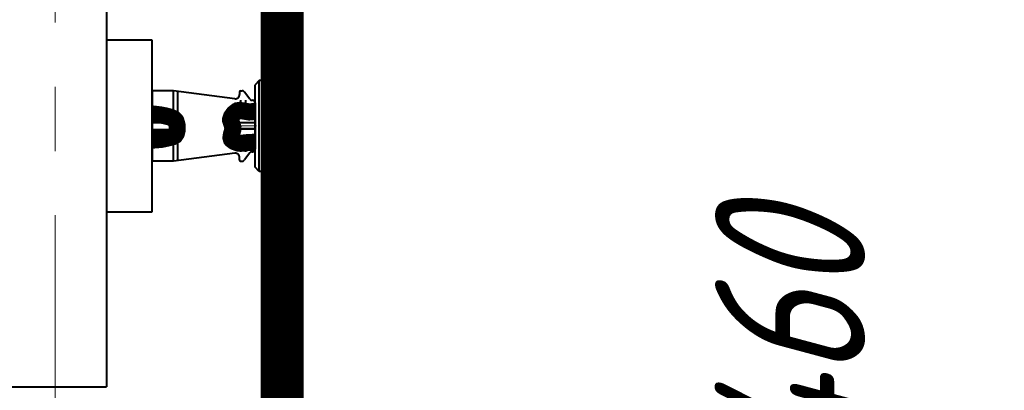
# Model space of a CAD drawing. Header units: millimetres. Extents: x 0 to 594, y 0 to 420.
# Tile 26 of 53: x 128 to 151, y 153 to 162. Entities that reach past the tile are written whole.
import ezdxf

# ---------------------------------------------------------------- set-up
doc = ezdxf.new("R2010")
doc.units = ezdxf.units.MM
for name, pattern in [('K5LT_AXLED', [17.302989, 12.802989, -1.5, 1.5, -1.5]), ('K5LT_BASIC', [0]), ('K5LT_THIN', [0])]:
    doc.linetypes.add(name, pattern=pattern)
doc.styles.add('KDIMTEXTSTYLE', font='GOST_AU.SHX', dxfattribs={"width": 0.96, "oblique": 15, "height": 5})
doc.dimstyles.new('KDIMSTYLE (0.02)', dxfattribs={"dimtxt": 5, "dimasz": 1, "dimexe": 2, "dimexo": 0, "dimgap": 1, "dimtad": 1, "dimlfac": 50, "dimtxsty": 'KDIMTEXTSTYLE', "dimsah": 1, "dimcen": 0, "dimdle": 1, "dimadec": 0, "dimazin": 0, "dimtfac": 0.667, "dimtmove": 0, "dimatfit": 3, "dimfxl": 1, "dimtvp": 1, "dimtfill": 1, "dimtolj": 1, "dimtzin": 0, "dimarcsym": 0})

# ---------------------------------------------------------------- blocks, each defined once
blk = doc.blocks.new('KDIMARROW_03')
at = {"color": 0, "linetype": 'K5LT_BASIC', "lineweight": 40}
blk.add_line((-1.061, -1.061), (1.061, 1.061), dxfattribs=at)
at = {"color": 0, "linetype": 'K5LT_THIN', "lineweight": 18}
for q in [(-1, 0), (2, 0)]:
    blk.add_line((0, 0), q, dxfattribs=at)
blk = doc.blocks.new('U155')
at = {"color": 5, "linetype": 'K5LT_BASIC', "lineweight": 40, "true_color": 0x0000ff}
for p, q in [((130.745, 161.162), (129.679, 161.162)), ((129.679, 161.162), (129.679, 157.162)), ((130.745, 157.162), (130.745, 161.162)), ((129.679, 157.162), (130.745, 157.162))]:
    blk.add_line(p, q, dxfattribs=at)

msp = doc.modelspace()

# ---------------------------------------------------------------- linework, layer by layer
at = {"color": 30, "linetype": 'K5LT_AXLED', "lineweight": 18, "true_color": 0xff8000}
for p, q in [((128.47877, 191.68446), (128.47877, 40.33764)), ((133.18088, 159.16231), (132.66521, 159.16231)), ((133.18088, 159.16231), (132.66521, 159.16231)), ((133.18088, 159.16231), (132.66521, 159.16231)), ((133.18088, 159.16231), (132.66521, 159.16231)), ((133.18088, 159.16231), (132.66521, 159.16231)), ((133.18088, 159.16231), (132.66521, 159.16231))]:
    msp.add_line(p, q, dxfattribs=at)
at = {"color": 5, "linetype": 'K5LT_BASIC', "lineweight": 40, "true_color": 0x0000ff}
for p, q in [((129.67877, 191.68446), (129.67877, 153.07654)), ((133.24516, 160.2218), (133.14521, 160.12185)), ((133.24516, 160.2218), (133.14521, 160.12185)), ((133.24516, 160.2218), (133.14521, 160.12185)), ((133.24516, 160.2218), (133.14521, 160.12185)), ((133.24516, 160.2218), (133.14521, 160.12185)), ((133.24516, 160.2218), (133.14521, 160.12185)), ((133.46505, 160.2218), (133.24516, 160.2218)), ((133.46505, 160.2218), (133.24516, 160.2218)), ((133.46505, 160.2218), (133.24516, 160.2218)), ((133.47877, 160.2218), (133.24516, 160.2218)), ((133.46505, 160.2218), (133.24516, 160.2218)), ((133.46505, 160.2218), (133.24516, 160.2218)), ((133.24516, 158.10282), (133.24516, 160.2218)), ((133.24516, 158.10282), (133.24516, 160.2218)), ((133.24516, 158.10282), (133.24516, 160.2218)), ((133.24516, 158.10282), (133.24516, 160.2218)), ((133.24516, 158.10282), (133.24516, 160.2218)), ((133.24516, 158.10282), (133.24516, 160.2218)), ((133.46505, 158.10282), (133.46505, 160.2218)), ((133.46505, 158.10282), (133.46505, 160.2218)), ((133.46505, 158.10282), (133.46505, 160.2218)), ((133.46505, 158.10282), (133.46505, 160.2218)), ((133.46505, 158.10282), (133.46505, 160.2218)), ((130.74521, 159.98231), (130.74521, 158.34231)), ((131.24521, 159.98231), (130.74521, 159.98231)), ((130.74521, 159.98231), (130.74521, 158.34231)), ((131.24521, 159.98231), (130.74521, 159.98231)), ((130.74521, 159.98231), (130.74521, 158.34231)), ((131.24521, 159.98231), (130.74521, 159.98231)), ((130.74521, 159.98231), (130.74521, 158.34231)), ((131.24521, 159.98231), (130.74521, 159.98231)), ((130.74521, 159.98231), (130.74521, 158.34231)), ((131.24521, 159.98231), (130.74521, 159.98231)), ((130.74521, 159.98231), (130.74521, 158.34231)), ((131.24521, 159.98231), (130.74521, 159.98231)), ((132.67233, 159.79697), (131.24521, 159.98231)), ((131.24521, 159.34663), (131.24521, 159.98231)), ((132.67233, 159.79697), (131.24521, 159.98231)), ((131.24521, 159.34663), (131.24521, 159.98231)), ((132.67233, 159.79697), (131.24521, 159.98231)), ((131.24521, 159.34663), (131.24521, 159.98231)), ((132.67233, 159.79697), (131.24521, 159.98231)), ((131.24521, 159.34663), (131.24521, 159.98231)), ((132.67233, 159.79697), (131.24521, 159.98231)), ((131.24521, 159.34663), (131.24521, 159.98231)), ((132.67233, 159.79697), (131.24521, 159.98231)), ((131.24521, 159.34663), (131.24521, 159.98231)), ((131.34521, 158.3553), (131.34521, 159.96933)), ((131.34521, 158.3553), (131.34521, 159.96933)), ((131.34521, 158.3553), (131.34521, 159.96933)), ((131.34521, 158.3553), (131.34521, 159.96933)), ((131.34521, 158.3553), (131.34521, 159.96933)), ((131.34521, 158.3553), (131.34521, 159.96933)), ((132.78521, 159.96231), (132.78521, 159.89614)), ((132.78521, 159.96231), (132.78521, 159.89614)), ((132.78521, 159.96231), (132.78521, 159.89614)), ((132.78521, 159.96231), (132.78521, 159.89614)), ((132.78521, 159.96231), (132.78521, 159.89614)), ((132.78521, 159.96231), (132.78521, 159.89614)), ((132.80521, 159.98231), (132.84812, 159.98231)), ((132.80521, 159.98231), (132.84812, 159.98231)), ((132.80521, 159.98231), (132.84812, 159.98231)), ((132.80521, 159.98231), (132.84812, 159.98231)), ((132.80521, 159.98231), (132.84812, 159.98231)), ((132.80521, 159.98231), (132.84812, 159.98231)), ((133.02433, 159.78625), (132.90179, 159.94915)), ((133.02433, 159.78625), (132.90179, 159.94915)), ((133.02433, 159.78625), (132.90179, 159.94915)), ((133.02433, 159.78625), (132.90179, 159.94915)), ((133.02433, 159.78625), (132.90179, 159.94915)), ((133.02433, 159.78625), (132.90179, 159.94915)), ((133.14521, 158.20278), (133.14521, 160.12185)), ((133.14521, 158.20278), (133.14521, 160.12185)), ((133.14521, 158.20278), (133.14521, 160.12185)), ((133.14521, 158.20278), (133.14521, 160.12185)), ((133.14521, 158.20278), (133.14521, 160.12185)), ((133.14521, 158.20278), (133.14521, 160.12185)), ((132.68569, 159.48654), (132.68569, 159.71231)), ((132.68569, 159.48654), (132.68569, 159.71231)), ((132.68569, 159.48654), (132.68569, 159.71231)), ((132.68569, 159.48654), (132.68569, 159.71231)), ((132.68569, 159.48654), (132.68569, 159.71231)), ((132.68569, 159.48654), (132.68569, 159.71231)), ((132.80569, 159.76231), (132.80569, 159.52477)), ((132.80569, 159.76231), (132.80569, 159.52477)), ((132.80569, 159.76231), (132.80569, 159.52477)), ((132.80569, 159.76231), (132.80569, 159.52477)), ((132.80569, 159.76231), (132.80569, 159.52477)), ((132.80569, 159.76231), (132.80569, 159.52477)), ((132.92569, 159.76231), (132.92569, 159.49976)), ((132.92569, 159.76231), (132.92569, 159.49976)), ((132.92569, 159.76231), (132.92569, 159.49976)), ((132.92569, 159.76231), (132.92569, 159.49976)), ((132.92569, 159.76231), (132.92569, 159.49976)), ((132.92569, 159.76231), (132.92569, 159.49976)), ((133.07228, 159.76231), (133.08521, 159.76231)), ((133.07228, 159.76231), (133.08521, 159.76231)), ((133.07228, 159.76231), (133.08521, 159.76231)), ((133.07228, 159.76231), (133.08521, 159.76231)), ((133.07228, 159.76231), (133.08521, 159.76231)), ((133.07228, 159.76231), (133.08521, 159.76231)), ((133.14521, 158.62231), (133.14521, 159.70231)), ((133.14521, 158.62231), (133.14521, 159.70231)), ((133.14521, 158.62231), (133.14521, 159.70231)), ((133.14521, 158.62231), (133.14521, 159.70231)), ((133.14521, 158.62231), (133.14521, 159.70231)), ((133.14521, 158.62231), (133.14521, 159.70231)), ((133.14521, 159.70231), (133.14521, 158.62231)), ((133.14521, 159.70231), (133.14521, 158.62231)), ((133.14521, 159.70231), (133.14521, 158.62231)), ((133.14521, 159.70231), (133.14521, 158.62231)), ((133.14521, 159.70231), (133.14521, 158.62231)), ((133.14521, 159.70231), (133.14521, 158.62231)), ((133.04569, 159.61231), (133.04569, 159.49109)), ((133.04569, 159.61231), (133.04569, 159.49109)), ((133.04569, 159.61231), (133.04569, 159.49109)), ((133.04569, 159.61231), (133.04569, 159.49109)), ((133.04569, 159.61231), (133.04569, 159.49109)), ((133.04569, 159.61231), (133.04569, 159.49109)), ((130.74521, 159.24231), (131.14521, 159.24231)), ((130.74521, 159.24231), (131.14521, 159.24231)), ((130.74521, 159.24231), (131.14521, 159.24231)), ((130.74521, 159.24231), (131.14521, 159.24231)), ((130.74521, 159.24231), (131.14521, 159.24231)), ((130.74521, 159.24231), (131.14521, 159.24231)), ((131.14521, 159.24231), (131.18521, 159.24231)), ((131.14521, 159.24231), (131.18521, 159.24231)), ((131.14521, 159.24231), (131.18521, 159.24231)), ((131.14521, 159.24231), (131.18521, 159.24231)), ((131.14521, 159.24231), (131.18521, 159.24231)), ((131.14521, 159.24231), (131.18521, 159.24231)), ((131.18521, 159.08231), (131.18521, 159.24231)), ((131.18521, 159.24231), (131.24521, 159.16231)), ((131.18521, 159.08231), (131.18521, 159.24231)), ((131.18521, 159.24231), (131.24521, 159.16231)), ((131.18521, 159.08231), (131.18521, 159.24231)), ((131.18521, 159.24231), (131.24521, 159.16231)), ((131.18521, 159.08231), (131.18521, 159.24231)), ((131.18521, 159.24231), (131.24521, 159.16231)), ((131.18521, 159.08231), (131.18521, 159.24231)), ((131.18521, 159.24231), (131.24521, 159.16231)), ((131.18521, 159.08231), (131.18521, 159.24231)), ((131.18521, 159.24231), (131.24521, 159.16231)), ((132.68569, 159.16231), (132.74521, 159.23231)), ((132.68569, 159.16231), (132.74521, 159.23231)), ((132.68569, 159.16231), (132.74521, 159.23231)), ((132.68569, 159.16231), (132.74521, 159.23231)), ((132.68569, 159.16231), (132.74521, 159.23231)), ((132.68569, 159.16231), (132.74521, 159.23231)), ((132.78521, 159.23231), (132.74521, 159.23231)), ((132.74521, 159.09231), (132.74521, 159.23231)), ((132.78521, 159.23231), (132.74521, 159.23231)), ((132.74521, 159.09231), (132.74521, 159.23231)), ((132.78521, 159.23231), (132.74521, 159.23231)), ((132.74521, 159.09231), (132.74521, 159.23231)), ((132.78521, 159.23231), (132.74521, 159.23231)), ((132.74521, 159.09231), (132.74521, 159.23231)), ((132.78521, 159.23231), (132.74521, 159.23231)), ((132.74521, 159.09231), (132.74521, 159.23231)), ((132.78521, 159.23231), (132.74521, 159.23231)), ((132.74521, 159.09231), (132.74521, 159.23231)), ((133.14521, 159.23231), (132.78521, 159.23231)), ((133.14521, 159.23231), (132.78521, 159.23231)), ((133.14521, 159.23231), (132.78521, 159.23231)), ((133.14521, 159.23231), (132.78521, 159.23231)), ((133.14521, 159.23231), (132.78521, 159.23231)), ((133.14521, 159.23231), (132.78521, 159.23231)), ((130.74521, 159.08231), (131.14521, 159.08231)), ((130.74521, 159.08231), (131.14521, 159.08231)), ((130.74521, 159.08231), (131.14521, 159.08231)), ((130.74521, 159.08231), (131.14521, 159.08231)), ((130.74521, 159.08231), (131.14521, 159.08231)), ((130.74521, 159.08231), (131.14521, 159.08231)), ((131.14521, 159.08231), (131.18521, 159.08231)), ((131.14521, 159.08231), (131.18521, 159.08231)), ((131.14521, 159.08231), (131.18521, 159.08231)), ((131.14521, 159.08231), (131.18521, 159.08231)), ((131.14521, 159.08231), (131.18521, 159.08231)), ((131.14521, 159.08231), (131.18521, 159.08231)), ((131.18521, 159.08231), (131.24521, 159.16231)), ((131.18521, 159.08231), (131.24521, 159.16231)), ((131.18521, 159.08231), (131.24521, 159.16231)), ((131.18521, 159.08231), (131.24521, 159.16231)), ((131.18521, 159.08231), (131.24521, 159.16231)), ((131.18521, 159.08231), (131.24521, 159.16231)), ((132.74521, 159.09231), (132.68569, 159.16231)), ((132.74521, 159.09231), (132.68569, 159.16231)), ((132.74521, 159.09231), (132.68569, 159.16231)), ((132.74521, 159.09231), (132.68569, 159.16231)), ((132.74521, 159.09231), (132.68569, 159.16231)), ((132.74521, 159.09231), (132.68569, 159.16231)), ((132.78521, 159.09231), (132.74521, 159.09231)), ((132.78521, 159.09231), (132.74521, 159.09231)), ((132.78521, 159.09231), (132.74521, 159.09231)), ((132.78521, 159.09231), (132.74521, 159.09231)), ((132.78521, 159.09231), (132.74521, 159.09231)), ((132.78521, 159.09231), (132.74521, 159.09231)), ((133.14521, 159.09231), (132.78521, 159.09231)), ((133.14521, 159.09231), (132.78521, 159.09231)), ((133.14521, 159.09231), (132.78521, 159.09231)), ((133.14521, 159.09231), (132.78521, 159.09231)), ((133.14521, 159.09231), (132.78521, 159.09231)), ((133.14521, 159.09231), (132.78521, 159.09231)), ((131.24521, 158.34231), (131.24521, 158.92101)), ((131.24521, 158.34231), (131.24521, 158.92101)), ((131.24521, 158.34231), (131.24521, 158.92101)), ((131.24521, 158.34231), (131.24521, 158.92101)), ((131.24521, 158.34231), (131.24521, 158.92101)), ((131.24521, 158.34231), (131.24521, 158.92101)), ((132.68569, 158.61231), (132.68569, 158.78791)), ((132.68569, 158.61231), (132.68569, 158.78791)), ((132.68569, 158.61231), (132.68569, 158.78791)), ((132.68569, 158.61231), (132.68569, 158.78791)), ((132.68569, 158.61231), (132.68569, 158.78791)), ((132.68569, 158.61231), (132.68569, 158.78791)), ((132.80569, 158.75846), (132.80569, 158.56231)), ((132.80569, 158.75846), (132.80569, 158.56231)), ((132.80569, 158.75846), (132.80569, 158.56231)), ((132.80569, 158.75846), (132.80569, 158.56231)), ((132.80569, 158.75846), (132.80569, 158.56231)), ((132.80569, 158.75846), (132.80569, 158.56231)), ((132.92569, 158.77063), (132.92569, 158.56231)), ((132.92569, 158.77063), (132.92569, 158.56231)), ((132.92569, 158.77063), (132.92569, 158.56231)), ((132.92569, 158.77063), (132.92569, 158.56231)), ((132.92569, 158.77063), (132.92569, 158.56231)), ((132.92569, 158.77063), (132.92569, 158.56231)), ((133.04569, 158.77903), (133.04569, 158.71231)), ((133.04569, 158.77903), (133.04569, 158.71231)), ((133.04569, 158.77903), (133.04569, 158.71231)), ((133.04569, 158.77903), (133.04569, 158.71231)), ((133.04569, 158.77903), (133.04569, 158.71231)), ((133.04569, 158.77903), (133.04569, 158.71231)), ((132.67233, 158.52765), (131.24521, 158.34231)), ((132.67233, 158.52765), (131.24521, 158.34231)), ((132.67233, 158.52765), (131.24521, 158.34231)), ((132.67233, 158.52765), (131.24521, 158.34231)), ((132.67233, 158.52765), (131.24521, 158.34231)), ((132.67233, 158.52765), (131.24521, 158.34231)), ((133.02433, 158.53838), (132.90179, 158.37548)), ((133.02433, 158.53838), (132.90179, 158.37548)), ((133.02433, 158.53838), (132.90179, 158.37548)), ((133.02433, 158.53838), (132.90179, 158.37548)), ((133.02433, 158.53838), (132.90179, 158.37548)), ((133.02433, 158.53838), (132.90179, 158.37548)), ((133.07228, 158.56231), (133.08521, 158.56231)), ((133.07228, 158.56231), (133.08521, 158.56231)), ((133.07228, 158.56231), (133.08521, 158.56231)), ((133.07228, 158.56231), (133.08521, 158.56231)), ((133.07228, 158.56231), (133.08521, 158.56231)), ((133.07228, 158.56231), (133.08521, 158.56231)), ((131.24521, 158.34231), (130.74521, 158.34231)), ((131.24521, 158.34231), (130.74521, 158.34231)), ((131.24521, 158.34231), (130.74521, 158.34231)), ((131.24521, 158.34231), (130.74521, 158.34231)), ((131.24521, 158.34231), (130.74521, 158.34231)), ((131.24521, 158.34231), (130.74521, 158.34231)), ((132.78521, 158.36231), (132.78521, 158.42849)), ((132.78521, 158.36231), (132.78521, 158.42849)), ((132.78521, 158.36231), (132.78521, 158.42849)), ((132.78521, 158.36231), (132.78521, 158.42849)), ((132.78521, 158.36231), (132.78521, 158.42849)), ((132.78521, 158.36231), (132.78521, 158.42849)), ((132.80521, 158.34231), (132.84812, 158.34231)), ((132.80521, 158.34231), (132.84812, 158.34231)), ((132.80521, 158.34231), (132.84812, 158.34231)), ((132.80521, 158.34231), (132.84812, 158.34231)), ((132.80521, 158.34231), (132.84812, 158.34231)), ((132.80521, 158.34231), (132.84812, 158.34231)), ((133.24516, 158.10282), (133.14521, 158.20278)), ((133.24516, 158.10282), (133.14521, 158.20278)), ((133.24516, 158.10282), (133.14521, 158.20278)), ((133.24516, 158.10282), (133.14521, 158.20278)), ((133.24516, 158.10282), (133.14521, 158.20278)), ((133.24516, 158.10282), (133.14521, 158.20278)), ((133.46505, 158.10282), (133.24516, 158.10282)), ((133.46505, 158.10282), (133.24516, 158.10282)), ((133.46505, 158.10282), (133.24516, 158.10282)), ((133.46505, 158.10282), (133.24516, 158.10282)), ((133.46505, 158.10282), (133.24516, 158.10282)), ((133.47877, 158.10282), (133.24516, 158.10282)), ((125.27877, 153.07654), (129.67877, 153.07654))]:
    msp.add_line(p, q, dxfattribs=at)
at = {"color": 5, "linetype": 'K5LT_THIN', "lineweight": 18, "true_color": 0x0000ff}
for p, q in [((130.74521, 159.28231), (131.14521, 159.28231)), ((130.74521, 159.28231), (131.14521, 159.28231)), ((130.74521, 159.28231), (131.14521, 159.28231)), ((130.74521, 159.28231), (131.14521, 159.28231)), ((130.74521, 159.28231), (131.14521, 159.28231)), ((130.74521, 159.28231), (131.14521, 159.28231)), ((131.14521, 159.28231), (131.14521, 159.04231)), ((131.14521, 159.28231), (131.14521, 159.04231)), ((131.14521, 159.28231), (131.14521, 159.04231)), ((131.14521, 159.28231), (131.14521, 159.04231)), ((131.14521, 159.28231), (131.14521, 159.04231)), ((131.14521, 159.28231), (131.14521, 159.04231)), ((132.78521, 159.24231), (133.14521, 159.24231)), ((132.78521, 159.08231), (132.78521, 159.24231)), ((132.78521, 159.24231), (133.14521, 159.24231)), ((132.78521, 159.08231), (132.78521, 159.24231)), ((132.78521, 159.24231), (133.14521, 159.24231)), ((132.78521, 159.08231), (132.78521, 159.24231)), ((132.78521, 159.24231), (133.14521, 159.24231)), ((132.78521, 159.08231), (132.78521, 159.24231)), ((132.78521, 159.24231), (133.14521, 159.24231)), ((132.78521, 159.08231), (132.78521, 159.24231)), ((132.78521, 159.24231), (133.14521, 159.24231)), ((132.78521, 159.08231), (132.78521, 159.24231)), ((131.14521, 159.04231), (130.74521, 159.04231)), ((131.14521, 159.04231), (130.74521, 159.04231)), ((131.14521, 159.04231), (130.74521, 159.04231)), ((131.14521, 159.04231), (130.74521, 159.04231)), ((131.14521, 159.04231), (130.74521, 159.04231)), ((131.14521, 159.04231), (130.74521, 159.04231)), ((132.78521, 159.08231), (133.14521, 159.08231)), ((132.78521, 159.08231), (133.14521, 159.08231)), ((132.78521, 159.08231), (133.14521, 159.08231)), ((132.78521, 159.08231), (133.14521, 159.08231)), ((132.78521, 159.08231), (133.14521, 159.08231)), ((132.78521, 159.08231), (133.14521, 159.08231))]:
    msp.add_line(p, q, dxfattribs=at)
at = {"color": 5, "linetype": 'K5LT_BASIC', "true_color": 0x0000ff, "const_width": 0.4}
for points in [[(133.47877, 166.6186), (133.47877, 147.71489)], [(133.67877, 147.71489), (133.67877, 166.53576)], [(133.87877, 166.2186), (133.87877, 147.71489)], [(134.07877, 146.69489), (134.07877, 166.13576)], [(133.14521, 158.78135), (132.99004, 158.77716), (132.85448, 158.7609), (132.7559, 158.76476), (132.66348, 158.7979), (132.59763, 158.84609), (132.59642, 158.84769), (132.58308, 158.88925), (132.59224, 158.95207), (132.62662, 159.07662), (132.62884, 159.12834), (132.60903, 159.1933), (132.57379, 159.30138), (132.57438, 159.31413), (132.59549, 159.37758), (132.64938, 159.4528), (132.72737, 159.51367), (132.73206, 159.51591), (132.78758, 159.52589), (132.86809, 159.51341), (133.01004, 159.48945), (133.14521, 159.50167)], [(133.14521, 158.78135), (132.99004, 158.77716), (132.85448, 158.7609), (132.7559, 158.76476), (132.66348, 158.7979), (132.59763, 158.84609), (132.59642, 158.84769), (132.58308, 158.88925), (132.59224, 158.95207), (132.62662, 159.07662), (132.62884, 159.12834), (132.60903, 159.1933), (132.57379, 159.30138), (132.57438, 159.31413), (132.59549, 159.37758), (132.64938, 159.4528), (132.72737, 159.51367), (132.73206, 159.51591), (132.78758, 159.52589), (132.86809, 159.51341), (133.01004, 159.48945), (133.14521, 159.50167)], [(133.14521, 158.78135), (132.99004, 158.77716), (132.85448, 158.7609), (132.7559, 158.76476), (132.66348, 158.7979), (132.59763, 158.84609), (132.59642, 158.84769), (132.58308, 158.88925), (132.59224, 158.95207), (132.62662, 159.07662), (132.62884, 159.12834), (132.60903, 159.1933), (132.57379, 159.30138), (132.57438, 159.31413), (132.59549, 159.37758), (132.64938, 159.4528), (132.72737, 159.51367), (132.73206, 159.51591), (132.78758, 159.52589), (132.86809, 159.51341), (133.01004, 159.48945), (133.14521, 159.50167)], [(133.14521, 158.78135), (132.99004, 158.77716), (132.85448, 158.7609), (132.7559, 158.76476), (132.66348, 158.7979), (132.59763, 158.84609), (132.59642, 158.84769), (132.58308, 158.88925), (132.59224, 158.95207), (132.62662, 159.07662), (132.62884, 159.12834), (132.60903, 159.1933), (132.57379, 159.30138), (132.57438, 159.31413), (132.59549, 159.37758), (132.64938, 159.4528), (132.72737, 159.51367), (132.73206, 159.51591), (132.78758, 159.52589), (132.86809, 159.51341), (133.01004, 159.48945), (133.14521, 159.50167)], [(133.14521, 158.78135), (132.99004, 158.77716), (132.85448, 158.7609), (132.7559, 158.76476), (132.66348, 158.7979), (132.59763, 158.84609), (132.59642, 158.84769), (132.58308, 158.88925), (132.59224, 158.95207), (132.62662, 159.07662), (132.62884, 159.12834), (132.60903, 159.1933), (132.57379, 159.30138), (132.57438, 159.31413), (132.59549, 159.37758), (132.64938, 159.4528), (132.72737, 159.51367), (132.73206, 159.51591), (132.78758, 159.52589), (132.86809, 159.51341), (133.01004, 159.48945), (133.14521, 159.50167)], [(133.14521, 158.78135), (132.99004, 158.77716), (132.85448, 158.7609), (132.7559, 158.76476), (132.66348, 158.7979), (132.59763, 158.84609), (132.59642, 158.84769), (132.58308, 158.88925), (132.59224, 158.95207), (132.62662, 159.07662), (132.62884, 159.12834), (132.60903, 159.1933), (132.57379, 159.30138), (132.57438, 159.31413), (132.59549, 159.37758), (132.64938, 159.4528), (132.72737, 159.51367), (132.73206, 159.51591), (132.78758, 159.52589), (132.86809, 159.51341), (133.01004, 159.48945), (133.14521, 159.50167)], [(130.74521, 158.83263), (130.95725, 158.85009), (131.09854, 158.88011), (131.2179, 158.91016), (131.27599, 158.94072), (131.30838, 158.98882), (131.32782, 159.06755), (131.32698, 159.17778), (131.30133, 159.27261), (131.29512, 159.28409), (131.25147, 159.32838), (131.17528, 159.36558), (131.05517, 159.39793), (130.9436, 159.42003), (130.75548, 159.44201), (130.74521, 159.44231)], [(130.74521, 158.83263), (130.95725, 158.85009), (131.09854, 158.88011), (131.2179, 158.91016), (131.27599, 158.94072), (131.30838, 158.98882), (131.32782, 159.06755), (131.32698, 159.17778), (131.30133, 159.27261), (131.29512, 159.28409), (131.25147, 159.32838), (131.17528, 159.36558), (131.05517, 159.39793), (130.9436, 159.42003), (130.75548, 159.44201), (130.74521, 159.44231)], [(130.74521, 158.83263), (130.95725, 158.85009), (131.09854, 158.88011), (131.2179, 158.91016), (131.27599, 158.94072), (131.30838, 158.98882), (131.32782, 159.06755), (131.32698, 159.17778), (131.30133, 159.27261), (131.29512, 159.28409), (131.25147, 159.32838), (131.17528, 159.36558), (131.05517, 159.39793), (130.9436, 159.42003), (130.75548, 159.44201), (130.74521, 159.44231)], [(130.74521, 158.83263), (130.95725, 158.85009), (131.09854, 158.88011), (131.2179, 158.91016), (131.27599, 158.94072), (131.30838, 158.98882), (131.32782, 159.06755), (131.32698, 159.17778), (131.30133, 159.27261), (131.29512, 159.28409), (131.25147, 159.32838), (131.17528, 159.36558), (131.05517, 159.39793), (130.9436, 159.42003), (130.75548, 159.44201), (130.74521, 159.44231)], [(130.74521, 158.83263), (130.95725, 158.85009), (131.09854, 158.88011), (131.2179, 158.91016), (131.27599, 158.94072), (131.30838, 158.98882), (131.32782, 159.06755), (131.32698, 159.17778), (131.30133, 159.27261), (131.29512, 159.28409), (131.25147, 159.32838), (131.17528, 159.36558), (131.05517, 159.39793), (130.9436, 159.42003), (130.75548, 159.44201), (130.74521, 159.44231)], [(130.74521, 158.83263), (130.95725, 158.85009), (131.09854, 158.88011), (131.2179, 158.91016), (131.27599, 158.94072), (131.30838, 158.98882), (131.32782, 159.06755), (131.32698, 159.17778), (131.30133, 159.27261), (131.29512, 159.28409), (131.25147, 159.32838), (131.17528, 159.36558), (131.05517, 159.39793), (130.9436, 159.42003), (130.75548, 159.44201), (130.74521, 159.44231)]]:
    msp.add_lwpolyline(points, dxfattribs=at)
at = {"color": 5, "linetype": 'K5LT_BASIC', "lineweight": 40, "true_color": 0x0000ff}
for centre, radius, start, end in [((132.80521, 159.96231), 0.02, 90, 180), ((132.80521, 159.96231), 0.02, 90, 180), ((132.80521, 159.96231), 0.02, 90, 180), ((132.80521, 159.96231), 0.02, 90, 180), ((132.80521, 159.96231), 0.02, 90, 180), ((132.80521, 159.96231), 0.02, 90, 180), ((132.80521, 159.96231), 0.02, 90, 180), ((132.80521, 159.96231), 0.02, 90, 180), ((132.80521, 159.96231), 0.02, 90, 180), ((132.80521, 159.96231), 0.02, 90, 180), ((132.80521, 159.96231), 0.02, 90, 180), ((132.80521, 159.96231), 0.02, 90, 180), ((132.84812, 159.92231), 0.06, 26.565051, 90), ((132.84812, 159.92231), 0.06, 26.565051, 90), ((132.84812, 159.92231), 0.06, 26.565051, 90), ((132.84812, 159.92231), 0.06, 26.565051, 90), ((132.84812, 159.92231), 0.06, 26.565051, 90), ((132.84812, 159.92231), 0.06, 26.565051, 90), ((132.68521, 159.89614), 0.1, 262.600405, 0), ((132.68521, 159.89614), 0.1, 262.600405, 0), ((132.68521, 159.89614), 0.1, 262.600405, 0), ((132.68521, 159.89614), 0.1, 262.600405, 0), ((132.68521, 159.89614), 0.1, 262.600405, 0), ((132.68521, 159.89614), 0.1, 262.600405, 0), ((133.07228, 159.82231), 0.06, 216.952044, 270), ((133.07228, 159.82231), 0.06, 216.952044, 270), ((133.07228, 159.82231), 0.06, 216.952044, 270), ((133.07228, 159.82231), 0.06, 216.952044, 270), ((133.07228, 159.82231), 0.06, 216.952044, 270), ((133.07228, 159.82231), 0.06, 216.952044, 270), ((133.08521, 159.70231), 0.06, 0, 90), ((133.08521, 159.70231), 0.06, 0, 90), ((133.08521, 159.70231), 0.06, 0, 90), ((133.08521, 159.70231), 0.06, 0, 90), ((133.08521, 159.70231), 0.06, 0, 90), ((133.08521, 159.70231), 0.06, 0, 90), ((133.08521, 159.70231), 0.06, 0, 90), ((133.08521, 159.70231), 0.06, 0, 90), ((133.08521, 159.70231), 0.06, 0, 90), ((133.08521, 159.70231), 0.06, 0, 90), ((133.08521, 159.70231), 0.06, 0, 90), ((133.08521, 159.70231), 0.06, 0, 90), ((132.68521, 158.42849), 0.1, 0, 97.399595), ((132.68521, 158.42849), 0.1, 0, 97.399595), ((132.68521, 158.42849), 0.1, 0, 97.399595), ((132.68521, 158.42849), 0.1, 0, 97.399595), ((132.68521, 158.42849), 0.1, 0, 97.399595), ((132.68521, 158.42849), 0.1, 0, 97.399595), ((133.07228, 158.50231), 0.06, 90, 143.047956), ((133.07228, 158.50231), 0.06, 90, 143.047956), ((133.07228, 158.50231), 0.06, 90, 143.047956), ((133.07228, 158.50231), 0.06, 90, 143.047956), ((133.07228, 158.50231), 0.06, 90, 143.047956), ((133.07228, 158.50231), 0.06, 90, 143.047956), ((133.08521, 158.62231), 0.06, 270, 0), ((133.08521, 158.62231), 0.06, 270, 0), ((133.08521, 158.62231), 0.06, 270, 0), ((133.08521, 158.62231), 0.06, 270, 0), ((133.08521, 158.62231), 0.06, 270, 0), ((133.08521, 158.62231), 0.06, 270, 0), ((133.08521, 158.62231), 0.06, 270, 0), ((133.08521, 158.62231), 0.06, 270, 0), ((133.08521, 158.62231), 0.06, 270, 0), ((133.08521, 158.62231), 0.06, 270, 0), ((133.08521, 158.62231), 0.06, 270, 0), ((133.08521, 158.62231), 0.06, 270, 0), ((132.80521, 158.36231), 0.02, 180, 270), ((132.80521, 158.36231), 0.02, 180, 270), ((132.80521, 158.36231), 0.02, 180, 270), ((132.80521, 158.36231), 0.02, 180, 270), ((132.80521, 158.36231), 0.02, 180, 270), ((132.80521, 158.36231), 0.02, 180, 270), ((132.84812, 158.40231), 0.06, 270, 333.434949), ((132.84812, 158.40231), 0.06, 270, 333.434949), ((132.84812, 158.40231), 0.06, 270, 333.434949), ((132.84812, 158.40231), 0.06, 270, 333.434949), ((132.84812, 158.40231), 0.06, 270, 333.434949), ((132.84812, 158.40231), 0.06, 270, 333.434949)]:
    msp.add_arc(centre, radius, start, end, dxfattribs=at)

# ---------------------------------------------------------------- block references
msp.add_blockref('U155', (0, 0))

# ---------------------------------------------------------------- dimensions: what is measured, and where the dimension line sits
at = {"color": 5, "true_color": 0x0000ff}
for base, p1, p2, location in [((145.62884, 138.46446), (150.62877, 167.66446), (150.62877, 138.46446), (145.62884, 153.46446)), ((118.87797, 151.20446), (141.07379, 67.20446), (124.60192, 151.20446), (118.87797, 109.20446))]:
    msp.add_linear_dim(base=base, p1=p1, p2=p2, angle=90, location=location, dimstyle='KDIMSTYLE (0.02)', override={"dimexo": 2, "dimpost": '\\H3.5;\\W0.96;\\Q15;<>', "dimblk1": 'KDIMARROW_03', "dimblk2": 'KDIMARROW_03', "dimse1": 0, "dimse2": 0, "dimclrt": 7, "dimtolj": 1}, dxfattribs=at).render()

doc.saveas('drawing.dxf')
